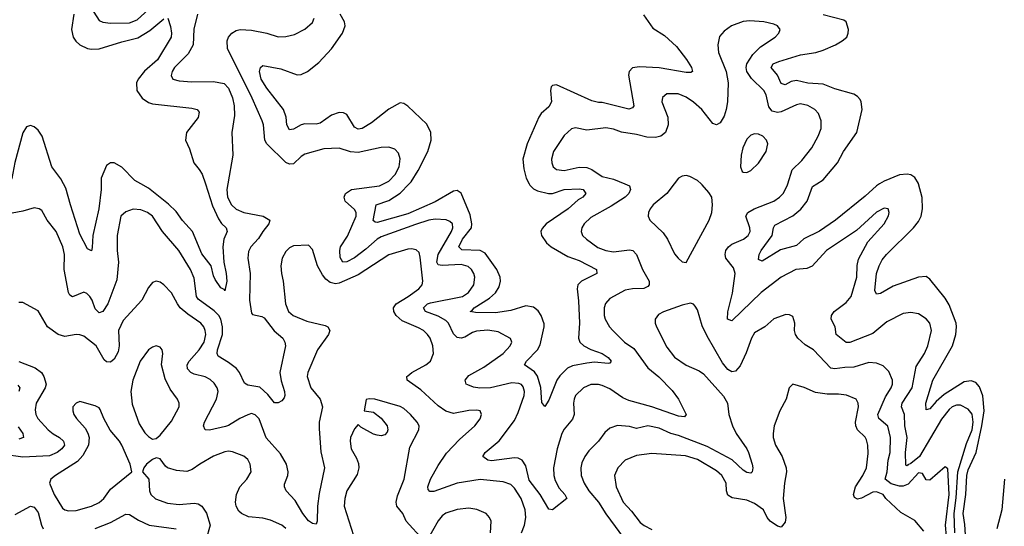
# Model space of a CAD drawing. Header units: inches. Extents: x 1954678 to 2060271, y 904822 to 1016299.
# Tile 216 of 256: x 1981054 to 1986220, y 998204 to 1000861. Entities that reach past the tile are written whole.
import ezdxf

# ---------------------------------------------------------------- set-up
doc = ezdxf.new("R2010")
doc.units = ezdxf.units.IN
doc.header["$MEASUREMENT"] = 0
doc.layers.add('B9080', color=7, linetype='Continuous')
doc.layers.add('B9989', color=7, linetype='Continuous')

msp = doc.modelspace()

# ---------------------------------------------------------------- linework, layer by layer
at = {"layer": 'B9080', "color": 5}
for points, elevation in [([(1981403.1, 1000963.1), (1981470, 1000856.9), (1981490, 1000848.4), (1981530, 1000844), (1981630, 1000845.4), (1981670, 1000860.1), (1981730, 1000914.6)], 440), ([(1981337.5, 1000890), (1981325.3, 1000810), (1981334.1, 1000770), (1981348.4, 1000748.4), (1981369.7, 1000729.7), (1981410, 1000710.7), (1981430, 1000706.4), (1981470, 1000707.9), (1981590, 1000745.1), (1981674.2, 1000765.8), (1981736, 1000804), (1981810, 1000866.2)], 420), ([(1981987.4, 1000890), (1981967.7, 1000812.3), (1981963.9, 1000730), (1981937.8, 1000682.2), (1981865.5, 1000610), (1981853.1, 1000590), (1981849, 1000569), (1981857.3, 1000550), (1981890, 1000541.2), (1981956.3, 1000536.3), (1982070, 1000537.6), (1982125.9, 1000525.9), (1982150, 1000501.6), (1982170.9, 1000450.9), (1982178.9, 1000410), (1982180.7, 1000359.3), (1982166.7, 1000270), (1982171.4, 1000151.4), (1982146.3, 1000000)], 440), ([(1983097.4, 1000000), (1983107.1, 1000010), (1983145, 1000070), (1983194.9, 1000170), (1983213.6, 1000230), (1983210.6, 1000270), (1983190, 1000313.8), (1983090, 1000407.2), (1983070, 1000422.6), (1983050, 1000424.4), (1982990, 1000392.7), (1982899.6, 1000320.4), (1982850, 1000291.1), (1982830, 1000287.3), (1982810, 1000298), (1982770, 1000364.2), (1982752.7, 1000372.7), (1982730, 1000374.1), (1982690, 1000361.4), (1982630, 1000319), (1982610, 1000313), (1982550, 1000315.6), (1982530, 1000309.9), (1982490, 1000286.3), (1982470, 1000283.8), (1982454.7, 1000310), (1982451.4, 1000350), (1982438.6, 1000390), (1982350, 1000502.5), (1982320.2, 1000550), (1982312.5, 1000590), (1982317.4, 1000610), (1982330, 1000620.9), (1982423.7, 1000603.7), (1982510, 1000571.9), (1982530, 1000573.5), (1982564.4, 1000590), (1982624, 1000636), (1982690, 1000709.3), (1982746.9, 1000790), (1982760.8, 1000830), (1982758.3, 1000850), (1982735.7, 1000890)], 420), ([(1984326.9, 1000886.9), (1984376.2, 1000816.2), (1984437.8, 1000777.8), (1984500.2, 1000720.2), (1984553.2, 1000653.2), (1984579, 1000610), (1984584.9, 1000590), (1984575.9, 1000584.1), (1984550, 1000583.8), (1984410, 1000608.9), (1984306, 1000614), (1984270, 1000608.3), (1984251.7, 1000590), (1984248.1, 1000570), (1984276.8, 1000410), (1984270, 1000399.1), (1984250, 1000392.9), (1984110, 1000427.8), (1984090, 1000426.6), (1984055.2, 1000435.2), (1983870, 1000518.9), (1983850, 1000517), (1983843, 1000510), (1983839.5, 1000490), (1983843.5, 1000430), (1983830, 1000403.5), (1983790.7, 1000369.3), (1983777.1, 1000350), (1983715.7, 1000210), (1983693, 1000130), (1983699.7, 1000079.7), (1983712.1, 1000030), (1983726.4, 1000000)], 420), ([(1985235.7, 1000000), (1985270, 1000021.8), (1985344.5, 1000110), (1985376, 1000170), (1985445.7, 1000270), (1985473.5, 1000390), (1985469.8, 1000429.8), (1985463.1, 1000443.1), (1985450, 1000458.7), (1985430, 1000471.5), (1985330, 1000499.2), (1985270, 1000522.4), (1985190, 1000528.6), (1985130, 1000541.8), (1985102.5, 1000537.5), (1985070, 1000518.9), (1985050, 1000527.4), (1985029.3, 1000570), (1984996, 1000610), (1985007.1, 1000630), (1985037.3, 1000642.7), (1985150, 1000677.6), (1985231.6, 1000690), (1985270, 1000701.6), (1985334.3, 1000730), (1985369.7, 1000750), (1985393.3, 1000770), (1985401.5, 1000790), (1985403.1, 1000810), (1985390.9, 1000850), (1985378.1, 1000858.1), (1985270, 1000886.1)], 420), ([(1981830.2, 1000870.2), (1981845.8, 1000825.8), (1981850.7, 1000790), (1981848.7, 1000770), (1981777.4, 1000650), (1981709.3, 1000590.7), (1981676, 1000550), (1981667.2, 1000530), (1981668.8, 1000490), (1981695.8, 1000450), (1981730, 1000427.1), (1981750, 1000419.5), (1981957.7, 1000397.7), (1981985.5, 1000390), (1981995.5, 1000375.5), (1981990, 1000347.8), (1981928.7, 1000270), (1981924.2, 1000230), (1981944.3, 1000184.3), (1981966.7, 1000110), (1981996.3, 1000076.3), (1982011.4, 1000051.4), (1982028, 1000000)], 420), ([(1982962.1, 1000000), (1982990, 1000013.9), (1983024.7, 1000050), (1983045.6, 1000090), (1983050.6, 1000130.6), (1983042, 1000162), (1983022.8, 1000182.8), (1982990, 1000193.3), (1982950.9, 1000190.9), (1982830, 1000164.6), (1982790, 1000167.5), (1982730, 1000188.2), (1982650, 1000184.5), (1982550, 1000155.4), (1982530, 1000142.9), (1982490, 1000106), (1982470, 1000103.7), (1982450, 1000112.1), (1982349.8, 1000210), (1982340.6, 1000230), (1982332.2, 1000310), (1982326, 1000330), (1982274, 1000450), (1982144.9, 1000710), (1982141.7, 1000750), (1982149.8, 1000770), (1982166.8, 1000790), (1982190, 1000805), (1982210, 1000810.2), (1982270, 1000806.7), (1982350.7, 1000790), (1982410, 1000772.1), (1982450, 1000773.2), (1982496.2, 1000783.8), (1982550, 1000811.3), (1982590, 1000847.2), (1982598.7, 1000870)], 440), ([(1985083.8, 1000000), (1985107.1, 1000072.9), (1985157.4, 1000122.6), (1985209.8, 1000190), (1985243.5, 1000250), (1985258.4, 1000290), (1985259.8, 1000330), (1985244.4, 1000370), (1985226.3, 1000390), (1985190, 1000410.7), (1985150, 1000419.4), (1985130, 1000414.9), (1985050, 1000377.7), (1985030, 1000373.7), (1985001.5, 1000381.5), (1984984, 1000404), (1984970, 1000467.3), (1984958, 1000490), (1984893.3, 1000553.3), (1984868.7, 1000590), (1984864.8, 1000610), (1984869.8, 1000630), (1984900.8, 1000679.2), (1984941.6, 1000718.4), (1985017, 1000770), (1985037, 1000790), (1985043.7, 1000810), (1985029.2, 1000830), (1985010, 1000838.7), (1984958, 1000850), (1984885.1, 1000854.9), (1984850, 1000852.4), (1984788, 1000830), (1984750, 1000801.6), (1984726.3, 1000773.7), (1984716.1, 1000730), (1984720.2, 1000690), (1984760.8, 1000590), (1984771.4, 1000530), (1984767.2, 1000430), (1984760.8, 1000390), (1984750, 1000355.1), (1984730, 1000319.7), (1984710, 1000309.7), (1984690, 1000317.4), (1984633.5, 1000390), (1984590, 1000428.8), (1984550, 1000455.5), (1984508.1, 1000471.9), (1984450, 1000472.1), (1984426.6, 1000453.4), (1984422.4, 1000430), (1984454, 1000350), (1984456.9, 1000310), (1984441.5, 1000270), (1984417.4, 1000250), (1984390, 1000243.4), (1984344.7, 1000244.7), (1984290, 1000259.9), (1984211.9, 1000271.9), (1984170, 1000287.1), (1984130, 1000294.8), (1984030, 1000282.7), (1983970, 1000294.2), (1983950, 1000288.4), (1983910, 1000254), (1983854.2, 1000170), (1983843.6, 1000130), (1983845.2, 1000110), (1983853.1, 1000090), (1983870, 1000075.3), (1983910, 1000071), (1983990, 1000088.4), (1984030, 1000085.7), (1984055.1, 1000075.1), (1984110, 1000039.5), (1984170, 1000025), (1984229.5, 1000000)], 440), ([(1981284.4, 1000000), (1981270, 1000027.2), (1981222, 1000090), (1981171.5, 1000250), (1981150, 1000282), (1981130, 1000298.9), (1981110, 1000306.3), (1981090, 1000299.6), (1981070, 1000267.3), (1981027.6, 1000112.4), (1981012.4, 1000027.6), (1981005.6, 1000014.4), (1980994.6, 1000005.4), (1980990, 1000003.5), (1980910, 1000046.9), (1980870, 1000052.1), (1980830, 1000040.5), (1980814.7, 1000030), (1980789.8, 1000000)], 420), ([(1981689.8, 1000000), (1981657.9, 1000017.9), (1981590, 1000087.8), (1981550, 1000109.7), (1981530, 1000111), (1981510, 1000096.9), (1981481.8, 1000030), (1981481.1, 1000000)], 420), ([(1985770.4, 1000000), (1985770, 1000001.7), (1985750, 1000034), (1985730, 1000047.3), (1985710, 1000051.3), (1985670, 1000048), (1985590, 1000014.4), (1985566.1, 1000000)], 420), ([(1984630, 1000000), (1984610, 1000018.4), (1984570, 1000039.5), (1984550, 1000043.7), (1984530, 1000040.9), (1984510, 1000029.3), (1984487.4, 1000000)], 460)]:
    msp.add_lwpolyline(points, dxfattribs=dict(at, elevation=elevation))
at = {"layer": 'B9080', "color": 5, "elevation": 460}
msp.add_lwpolyline([(1984910, 1000263), (1984890, 1000255.1), (1984870, 1000234), (1984848, 1000190), (1984839, 1000150), (1984836.4, 1000090), (1984844.9, 1000064.9), (1984850, 1000060.7), (1984870, 1000060.5), (1984890, 1000070.5), (1984930, 1000108.2), (1984971.1, 1000170), (1984978.9, 1000210), (1984973, 1000230), (1984953.6, 1000250), (1984930, 1000260.5)], close=True, dxfattribs=at)
at = {"layer": 'B9989', "color": 5}
for points, elevation in [([(1982146.3, 1000000), (1982141.4, 999970), (1982144, 999930), (1982165.3, 999890), (1982190, 999867.1), (1982230, 999850.1), (1982331.1, 999831.1), (1982366.3, 999810), (1982361.8, 999790), (1982329.3, 999750), (1982307, 999713), (1982266, 999670), (1982253.9, 999646.1), (1982251, 999610), (1982263.9, 999530), (1982259.4, 999390), (1982270, 999321), (1982275.5, 999315.5), (1982324.6, 999304.6), (1982337.1, 999297.1), (1982388.9, 999228.9), (1982434.6, 999190), (1982445.2, 999170), (1982449, 999150), (1982419.5, 999010), (1982426.5, 998966.5), (1982443.9, 998910), (1982445.7, 998890), (1982441.7, 998878.3), (1982430, 998862), (1982410, 998852), (1982390, 998851.6), (1982355.6, 998895.6), (1982313, 998933), (1982250, 998943.7), (1982233.9, 998953.9), (1982207.1, 999010), (1982191.4, 999031.4), (1982150, 999063.5), (1982095.9, 999095.9), (1982089.6, 999109.6), (1982091.4, 999130), (1982118.2, 999210), (1982118.7, 999250), (1982109.9, 999290), (1982098.2, 999310), (1982074.4, 999334.4), (1981990, 999395.8), (1981982.3, 999410), (1981970, 999505.1), (1981950.6, 999550), (1981888.8, 999650), (1981803.5, 999750), (1981750.8, 999830), (1981723.6, 999850), (1981690, 999863.1), (1981650, 999867.6), (1981610, 999853.7), (1981584.9, 999830), (1981565, 999730), (1981565.7, 999650), (1981572.3, 999590), (1981564.2, 999495.8), (1981517.1, 999370), (1981490, 999331.1), (1981470, 999323.5), (1981450, 999344.2), (1981433.7, 999390), (1981421.7, 999410), (1981405.5, 999425.5), (1981390, 999432.4), (1981330, 999406.6), (1981316.9, 999416.9), (1981309.9, 999429.9), (1981287.1, 999550), (1981289, 999630), (1981279.8, 999670), (1981245.1, 999750), (1981198, 999810), (1981170, 999860.7), (1981156, 999870), (1981130, 999874.7), (1981070, 999856.4), (1981013.8, 999846.2)], 440), ([(1981481.1, 1000000), (1981480.4, 999970), (1981468.4, 999870), (1981436.8, 999730), (1981434.3, 999665.7), (1981430, 999649.5), (1981410, 999659.3), (1981370, 999736.3), (1981319.6, 999890), (1981296.7, 999976.7), (1981284.4, 1000000)], 420), ([(1982028, 1000000), (1982065.1, 999885.1), (1982096.2, 999816.2), (1982112.4, 999792.4), (1982137.3, 999770), (1982141.8, 999750), (1982125.7, 999710), (1982120.4, 999670), (1982124.8, 999590), (1982137.6, 999530), (1982140.7, 999490), (1982130, 999439), (1982126.6, 999446.6), (1982110, 999455.1), (1982078.6, 999498.6), (1982070, 999517), (1982058.2, 999570), (1982010, 999633.8), (1981960.2, 999750), (1981907.9, 999807.9), (1981874.8, 999854.8), (1981834.3, 999894.3), (1981730, 999977.5), (1981689.8, 1000000)], 420), ([(1984229.5, 1000000), (1984253.4, 999990), (1984259.1, 999970), (1984249.3, 999950), (1984230.2, 999930), (1984156.7, 999883.3), (1984050, 999824.1), (1984016.1, 999790), (1984004, 999770), (1983999.6, 999750), (1984007.4, 999730), (1984027.4, 999710), (1984087.1, 999667.1), (1984130, 999650.1), (1984170, 999643.5), (1984253.3, 999653.3), (1984270.3, 999650), (1984289.5, 999629.5), (1984321, 999550), (1984356.6, 999490), (1984356.9, 999470), (1984350, 999461), (1984328.7, 999451.3), (1984270, 999449.9), (1984230, 999442.6), (1984150, 999399.2), (1984128.1, 999371.9), (1984120.7, 999350), (1984120.7, 999310), (1984126.4, 999290), (1984149.2, 999250), (1984166, 999230), (1984227.6, 999170), (1984276.5, 999136.5), (1984350, 999034.7), (1984407.7, 998987.7), (1984476.6, 998916.6), (1984510.2, 998870), (1984550.3, 998789.7), (1984542.8, 998777.2), (1984510, 998780.5), (1984370, 998831), (1984250, 998863), (1984218.1, 998878.1), (1984150, 998924), (1984110, 998942), (1984090, 998947.1), (1984050, 998947.7), (1984012.2, 998930), (1983970.3, 998890), (1983962.7, 998870), (1983959.6, 998850), (1983963.5, 998790), (1983954.2, 998765.8), (1983910, 998712.8), (1983898.7, 998690), (1983873.5, 998610), (1983855.1, 998510), (1983857.1, 998470), (1983863.9, 998443.9), (1983884.4, 998404.4), (1983914.9, 998370), (1983923.8, 998350), (1983850, 998289.6), (1983830, 998293.3), (1983784.2, 998370), (1983726.4, 998446.4), (1983710, 998520.4), (1983690, 998551.1), (1983670, 998561.3), (1983650, 998563.6), (1983530, 998546.9), (1983509.5, 998550), (1983484.4, 998570), (1983495.3, 998590), (1983570, 998651.2), (1983650, 998758), (1983670, 998800.3), (1983701, 998890), (1983702.6, 998910), (1983695.9, 998935.9), (1983686.9, 998946.9), (1983673.4, 998953.4), (1983636, 998956), (1983524.9, 998930), (1983468.2, 998928.2), (1983434.3, 998934.3), (1983405.4, 998945.4), (1983396.9, 998950), (1983391.1, 998970), (1983410, 998994), (1983490, 999037.7), (1983589.8, 999110), (1983626.6, 999150), (1983635.6, 999170), (1983629.7, 999189.7), (1983563.7, 999223.7), (1983510, 999232.5), (1983450, 999226.9), (1983430, 999220.2), (1983390, 999195.3), (1983370.1, 999189.9), (1983350, 999194.9), (1983330, 999214.1), (1983303.4, 999270), (1983290, 999283.8), (1983250, 999306.1), (1983183.9, 999330), (1983172.5, 999350), (1983193.3, 999370), (1983210, 999375.8), (1983377.6, 999410), (1983408.1, 999430), (1983436.5, 999470), (1983442.2, 999510), (1983436.2, 999530), (1983425.3, 999550), (1983407.2, 999567.2), (1983370, 999577.6), (1983270, 999571.4), (1983250, 999576.2), (1983242.6, 999590), (1983250.3, 999630), (1983320.2, 999750), (1983326.5, 999770), (1983324.2, 999790), (1983310, 999803.5), (1983291, 999811), (1983234.2, 999814.2), (1983201.3, 999810), (1983130, 999786.7), (1982950, 999721.8), (1982929.5, 999710), (1982870, 999656.7), (1982810, 999612.6), (1982770, 999591.2), (1982749.7, 999590), (1982734.5, 999614.5), (1982733.3, 999650), (1982737.9, 999670), (1982774.1, 999725.9), (1982819.9, 999830), (1982819.9, 999850), (1982810, 999864.8), (1982762.2, 999910), (1982756.5, 999930), (1982763.5, 999950), (1982794, 999970), (1982942, 999990), (1982962.1, 1000000)], 440), ([(1983726.4, 1000000), (1983730, 999992.6), (1983750, 999973.9), (1983770, 999964.3), (1983828.9, 999948.9), (1983850, 999949.1), (1983910.1, 999970.1), (1983990, 999974.2), (1984010.3, 999970), (1984024.6, 999950), (1984008.4, 999930), (1983983.3, 999916.6), (1983932.2, 999870), (1983816.1, 999790), (1983794.8, 999765.2), (1983788.8, 999750), (1983790.9, 999730), (1983817.1, 999690), (1983842.3, 999670), (1983930, 999619.5), (1983990, 999598), (1984081.1, 999550), (1984081.7, 999530), (1984000.8, 999490), (1983982.5, 999470), (1983978.8, 999450), (1983986.4, 999386.4), (1983990.6, 999269.4), (1983985.4, 999190), (1983992, 999170), (1984013.8, 999150), (1984050, 999130.8), (1984110.3, 999110), (1984141.1, 999090), (1984157.6, 999070), (1984150, 999059.5), (1984142, 999058), (1984070, 999064.4), (1984030, 999060.1), (1983954, 999046), (1983927.5, 999032.5), (1983887.6, 998992.4), (1983872.1, 998970), (1983830, 998866), (1983810, 998832.3), (1983793.1, 998853.1), (1983788.9, 998931.1), (1983771, 998991), (1983754.3, 999014.3), (1983701.7, 999050), (1983713.2, 999070), (1983771, 999129), (1983784.6, 999155.4), (1983805.5, 999250), (1983805.1, 999265.1), (1983790, 999309.7), (1983774.3, 999334.3), (1983750, 999353.1), (1983710, 999360.5), (1983630, 999335.9), (1983550, 999323.5), (1983444.6, 999324.6), (1983418, 999330), (1983426.1, 999333.9), (1983437.7, 999350), (1983519.3, 999400.7), (1983550, 999428.9), (1983570, 999460.3), (1983576.1, 999490), (1983574.3, 999510), (1983558, 999550), (1983496.1, 999636.1), (1983470, 999650.3), (1983374.4, 999654.4), (1983357.3, 999670), (1983377.7, 999710), (1983424.8, 999770), (1983427, 999790), (1983417.4, 999837.4), (1983370, 999951), (1983350, 999964.8), (1983330, 999961.1), (1983234.1, 999905.9), (1983090, 999843), (1982930, 999797.9), (1982918.6, 999798.6), (1982907.8, 999807.8), (1982924.1, 999890), (1982990, 999912.9), (1983050, 999951), (1983097.4, 1000000)], 420), ([(1984487.4, 1000000), (1984448.9, 999950), (1984377, 999890), (1984361.7, 999870), (1984353.7, 999850), (1984352.2, 999830), (1984360.4, 999810), (1984430, 999743.1), (1984452.7, 999710), (1984490, 999633.4), (1984508.5, 999610), (1984530, 999590.7), (1984550, 999586.8), (1984671.1, 999810), (1984685.3, 999850), (1984689.8, 999890), (1984684.7, 999930), (1984670, 999954.5), (1984635.2, 999995.2), (1984630, 1000000)], 460), ([(1985960.6, 998170), (1985956.8, 998270), (1985967.8, 998352.2), (1985975.6, 998490), (1986021.4, 998638.6), (1986051.8, 998710), (1986057.4, 998750), (1986051.8, 998791.8), (1986030, 998817.8), (1985990, 998838.9), (1985970, 998839.8), (1985946.5, 998830), (1985930, 998816.5), (1985890, 998766), (1985774.5, 998570), (1985730, 998532.8), (1985713.7, 998526.3), (1985710, 998520.4), (1985704.2, 998524.2), (1985701.5, 998590), (1985711.2, 998670), (1985698.4, 998730), (1985696.9, 998790), (1985680.9, 998830), (1985684, 998850), (1985736.6, 998930), (1985758.4, 999041.6), (1985801.8, 999110), (1985818.4, 999150), (1985838.4, 999230), (1985828.6, 999270), (1985810, 999292.2), (1985770, 999317.6), (1985730, 999324.5), (1985690, 999320.4), (1985603.2, 999276.8), (1985530, 999215.9), (1985410, 999167.8), (1985390, 999167.9), (1985337.7, 999210), (1985332.8, 999250), (1985312.1, 999290), (1985313.8, 999310), (1985327.1, 999330), (1985390, 999378), (1985416.3, 999410), (1985445.7, 999510), (1985448.1, 999571.9), (1985454.9, 999605.1), (1985504.4, 999695.6), (1985590, 999790.5), (1985611.7, 999831.7), (1985615.6, 999850), (1985610, 999868.7), (1985590, 999872.6), (1985550, 999852.1), (1985445, 999755), (1985287.7, 999650), (1985212.4, 999567.6), (1985184.6, 999555.4), (1985126.4, 999550), (1985050, 999511.4), (1984944.8, 999430), (1984790, 999281.5), (1984768.4, 999290), (1984769.3, 999329.3), (1984793.1, 999426.9), (1984807.6, 999530), (1984799.6, 999559.6), (1984758.4, 999610), (1984754.8, 999630), (1984759.4, 999650), (1984772.8, 999670), (1984790, 999683.8), (1984852.4, 999710), (1984876.5, 999730), (1984886.2, 999750), (1984884.2, 999770), (1984864.4, 999830), (1984873.5, 999850), (1984908, 999870), (1985010.9, 999909.1), (1985040.9, 999930), (1985059.8, 999950), (1985080.6, 999990), (1985083.8, 1000000)], 440), ([(1985566.1, 1000000), (1985549.8, 999990.2), (1985490, 999936), (1985334.1, 999810), (1985250, 999752), (1985168.7, 999711.3), (1985130, 999677), (1985046.4, 999653.6), (1984950, 999594), (1984930, 999602.7), (1984933.6, 999630), (1984944.3, 999650), (1985002.5, 999730), (1985008.6, 999770), (1985016.6, 999783.4), (1985110, 999832), (1985152.5, 999867.5), (1985185.4, 999910), (1985213.9, 999986.1), (1985235.7, 1000000)], 420), ([(1986019.1, 998130), (1986013.5, 998213.5), (1986004.4, 998270), (1986018.1, 998370), (1986023.9, 998470), (1986030, 998500.3), (1986072.5, 998590), (1986102.4, 998730), (1986115.1, 998810), (1986107.6, 998887.6), (1986090, 998935.3), (1986070, 998957.2), (1986045.9, 998965.9), (1986010, 998961.5), (1985904.1, 998895.9), (1985862.3, 998857.7), (1985830, 998819.1), (1985810, 998814), (1985809.2, 998850), (1985844.6, 998970), (1985947.7, 999150), (1985965.5, 999210), (1985969.9, 999250), (1985966.7, 999270), (1985930, 999364.7), (1985910, 999399.8), (1985830, 999500.5), (1985810, 999513.5), (1985769.8, 999509.8), (1985637, 999463), (1985570, 999424.2), (1985550, 999421.1), (1985540.9, 999440.9), (1985549.9, 999530.1), (1985562.7, 999570), (1985578.6, 999601.4), (1985601.1, 999630), (1985743.9, 999770), (1985770, 999803.5), (1985783.8, 999830), (1985790.9, 999869.1), (1985788.6, 999928.6), (1985770.4, 1000000)], 420), ([(1983686.8, 998170), (1983701.9, 998210), (1983709.3, 998250), (1983706.6, 998290), (1983684.3, 998350), (1983650, 998403.5), (1983630, 998422.2), (1983590, 998436.2), (1983470, 998448.6), (1983350, 998430.4), (1983226.5, 998386.5), (1983206.1, 998386.1), (1983197.2, 998397.2), (1983196, 998410), (1983209.2, 998450), (1983250, 998522.4), (1983293.6, 998586.4), (1983361.6, 998658.4), (1983442, 998730), (1983470, 998768), (1983476.9, 998790), (1983469.6, 998809.6), (1983452.9, 998812.9), (1983410, 998810.8), (1983330, 998795.8), (1983290, 998807), (1983250, 998835.2), (1983159.3, 998919.3), (1983087.1, 998970), (1983085.7, 998990), (1983090, 998993.8), (1983111.3, 999010), (1983184.7, 999050), (1983209.7, 999070), (1983225.1, 999110), (1983222.4, 999150), (1983207, 999190), (1983193.8, 999210), (1983172, 999230), (1983145.6, 999245.6), (1983061.5, 999281.5), (1983029.3, 999309.3), (1983016.4, 999330), (1983015.8, 999350), (1983029, 999371), (1983092.4, 999410), (1983147.6, 999450), (1983165.6, 999470), (1983169.8, 999490.2), (1983155.8, 999615.8), (1983150, 999639.5), (1983134.7, 999654.7), (1983110, 999658.9), (1983090, 999656.8), (1982990, 999627.9), (1982830, 999523.6), (1982730, 999479), (1982710, 999476.4), (1982683.1, 999483.1), (1982660.3, 999500.3), (1982642.2, 999522.2), (1982616.2, 999570), (1982590, 999655.3), (1982570, 999679), (1982490, 999675.1), (1982470, 999664), (1982450, 999644.7), (1982430.2, 999610), (1982423.9, 999570), (1982426.7, 999530), (1982436.5, 999490), (1982449.3, 999370), (1982465, 999330), (1982489.5, 999309.5), (1982560.6, 999280.6), (1982657.2, 999257.2), (1982670.4, 999250), (1982680.3, 999230), (1982674.9, 999210), (1982616.6, 999130), (1982565.2, 999010), (1982562.7, 998990), (1982581.3, 998930), (1982630.2, 998870), (1982642.3, 998830), (1982625.9, 998750), (1982624.3, 998715.7), (1982633.5, 998593.5), (1982653, 998510), (1982624.7, 998375.3), (1982615.6, 998310), (1982614.6, 998230), (1982610, 998214), (1982590, 998218.7), (1982570, 998233), (1982539.3, 998270), (1982498.8, 998338.8), (1982451.2, 998390), (1982442.6, 998410), (1982444.1, 998424.1), (1982460.2, 998470), (1982462.5, 998490), (1982453.9, 998530), (1982423, 998583), (1982347.7, 998667.7), (1982310, 998766.6), (1982290, 998788.3), (1982270, 998795.6), (1982250, 998788.7), (1982208.9, 998770), (1982150, 998732.5), (1982133, 998727), (1982050, 998707.8), (1982027, 998710), (1982018.5, 998730), (1982023.2, 998750), (1982086.8, 998870), (1982094.6, 998910), (1982090.7, 998930), (1982074.9, 998954.9), (1982054, 998974), (1982027, 998987), (1981970, 999001.5), (1981950.9, 999010.9), (1981934, 999030), (1981932.9, 999050), (1981943.2, 999070), (1981995, 999130), (1982022.1, 999170), (1982029.9, 999209.9), (1982027.7, 999230), (1982020.6, 999250), (1982004.5, 999270), (1981936.3, 999316.3), (1981896.5, 999350), (1981881, 999370), (1981850, 999427.8), (1981810, 999469.6), (1981790, 999483.7), (1981770, 999489.4), (1981750, 999482.7), (1981730, 999457.2), (1981694, 999390), (1981596.2, 999283.8), (1981572.5, 999230), (1981575.2, 999150), (1981570, 999118.7), (1981550, 999080.4), (1981530, 999064.2), (1981510, 999065.7), (1981497.5, 999077.5), (1981454.7, 999150), (1981390, 999201.1), (1981370, 999208.9), (1981350, 999209.8), (1981290, 999198.8), (1981256.2, 999210), (1981200.5, 999250), (1981150, 999334.5), (1981070, 999377), (1981050, 999378)], 460), ([(1985922.8, 998090), (1985911.4, 998210), (1985931.4, 998370), (1985924.2, 998504.2), (1985910, 998514.7), (1985830, 998445.6), (1985810, 998447), (1985790, 998480.9), (1985770, 998483.5), (1985715.2, 998424.8), (1985690, 998414.9), (1985670, 998414.3), (1985626.1, 998426.1), (1985594.8, 998450), (1985605.7, 998490), (1985610.7, 998550), (1985620.4, 998590), (1985623.4, 998670), (1985608.4, 998728.4), (1985561.7, 998770), (1985556.5, 998790), (1985597.2, 998882.8), (1985626.1, 998930), (1985632.7, 998950), (1985632.8, 998970), (1985615, 999015), (1985584.7, 999044.7), (1985550, 999059.4), (1985510, 999062.2), (1985430, 999038), (1985382.7, 999037.3), (1985330, 999029.9), (1985310, 999033.8), (1985219.4, 999130), (1985175.6, 999155.6), (1985136.1, 999190), (1985124.1, 999210), (1985119.3, 999230), (1985120.5, 999270), (1985110, 999304), (1985093.6, 999313.6), (1985074, 999314), (1985010, 999291.3), (1984964.4, 999250), (1984910, 999218), (1984894, 999190), (1984866.5, 999113.5), (1984834.6, 999045.4), (1984810, 999016.9), (1984790, 999013.7), (1984770, 999026.9), (1984742, 999062), (1984660.7, 999200.7), (1984635.1, 999255.1), (1984610, 999339), (1984598.6, 999358.6), (1984590, 999369.3), (1984573.8, 999373.8), (1984530, 999363.9), (1984431.1, 999328.9), (1984405.5, 999314.5), (1984388.8, 999290), (1984387.7, 999270), (1984394.7, 999250), (1984450, 999143.7), (1984490, 999091.7), (1984550, 999049.1), (1984618.4, 999018.4), (1984642.6, 999002.6), (1984747, 998887), (1984766.9, 998850), (1984774, 998790), (1984793.7, 998730), (1984812.8, 998690), (1984870, 998610.3), (1984878.5, 998590), (1984897.8, 998530), (1984901.1, 998510), (1984897.4, 998490), (1984890, 998482.6), (1984870, 998486), (1984850, 998497.4), (1984792.4, 998552.4), (1984661.7, 998621.7), (1984510, 998680.1), (1984469.7, 998690), (1984410, 998718), (1984350, 998729.9), (1984290, 998717), (1984253.7, 998726.3), (1984190, 998731.9), (1984150, 998718.3), (1984124.3, 998695.7), (1984090.2, 998650), (1984040.9, 998599.1), (1984019.7, 998570), (1984004.2, 998535.8), (1983998.3, 998510), (1984000.1, 998470), (1984016.1, 998430), (1984040.8, 998390), (1984090, 998330.2), (1984128.7, 998268.7), (1984247.1, 998110)], 460), ([(1981050, 999068), (1981135.5, 999035.5), (1981168.4, 999010), (1981181.1, 998990), (1981191.9, 998950), (1981187.7, 998930), (1981140.5, 998850), (1981134.5, 998814.5), (1981138, 998790), (1981148.4, 998770), (1981203.2, 998710), (1981228.7, 998688.7), (1981262.2, 998670), (1981283.8, 998650), (1981289.4, 998630), (1981275.2, 998610), (1981250, 998590.5), (1981210, 998573.6), (1981070, 998566.5), (1980970, 998579.8)], 460), ([(1981043.9, 998943.9), (1981054.2, 998930), (1981050.1, 998910)], 440), ([(1985797.4, 998177.4), (1985750, 998233.5), (1985676.5, 998276.5), (1985598.4, 998350), (1985584.7, 998370), (1985550, 998383.7), (1985530, 998382.4), (1985470, 998351.6), (1985450, 998346.6), (1985434, 998354), (1985429.3, 998370), (1985439.9, 998410), (1985478, 998470), (1985497.2, 998510), (1985505.6, 998585.6), (1985503.9, 998630), (1985497.1, 998657.1), (1985490.4, 998670.4), (1985449.6, 998709.6), (1985440.4, 998730), (1985439, 998750), (1985454.8, 998830), (1985453.3, 998850), (1985442.4, 998870), (1985392.3, 998892.3), (1985350, 998897.3), (1985290, 998896.8), (1985230, 998905.4), (1985170, 998932), (1985110.7, 998949.3), (1985090.7, 998930), (1985075.8, 998870), (1985041.5, 998810), (1985012.4, 998730), (1985006.9, 998690), (1985006.9, 998670), (1985018.8, 998630), (1985054.9, 998570), (1985075.8, 998510), (1985077.2, 998490), (1985066.7, 998430), (1985059.8, 998350), (1985074.2, 998250), (1985070, 998225.1), (1985050, 998198.7), (1985030, 998204.6), (1984990.9, 998230), (1984975.2, 998250), (1984955.9, 998290), (1984910, 998323.8), (1984870, 998340.5), (1984792.5, 998352.5), (1984770, 998367.4), (1984762.6, 998390), (1984760.6, 998430), (1984738.6, 998470), (1984710, 998494.5), (1984610, 998554.8), (1984547.5, 998572.5), (1984370, 998586), (1984290, 998575.8), (1984230, 998549.7), (1984191.7, 998510), (1984174.9, 998470), (1984184.3, 998410), (1984220.2, 998330), (1984263.8, 998283.8), (1984310, 998224), (1984330, 998207.2), (1984370, 998186.8)], 480), ([(1983170, 998132.2), (1983081.8, 998230), (1983064.4, 998270), (1983033.1, 998310), (1983029.8, 998330.2), (1983036.9, 998363.1), (1983071.1, 998451.1), (1983101, 998619), (1983147.6, 998710), (1983149.6, 998730), (1983139.7, 998750), (1983103.5, 998790), (1983070, 998821), (1983050, 998831.8), (1982918, 998870), (1982887.1, 998872.9), (1982871.1, 998868.9), (1982862, 998810), (1982910, 998802), (1982950, 998770.6), (1982981.6, 998730), (1982985.5, 998710), (1982982.5, 998697.5), (1982970, 998682.7), (1982950, 998678.4), (1982930, 998681.6), (1982910, 998687.6), (1982844.5, 998724.5), (1982830, 998738), (1982810, 998715.3), (1982790.4, 998669.6), (1982787, 998650), (1982792.4, 998610), (1982821.8, 998561.8), (1982832.3, 998532.3), (1982834, 998510), (1982824.7, 998475.3), (1982770.3, 998390), (1982760.2, 998350), (1982756.9, 998310), (1982817.3, 998117.3)], 480), ([(1981045.1, 998725.1), (1981070.2, 998690), (1981073.7, 998670), (1981050, 998661.3)], 440), ([(1982450, 998192.2), (1982429, 998209), (1982370, 998236.1), (1982330, 998245.8), (1982253.5, 998253.5), (1982217, 998270), (1982203.5, 998283.5), (1982189.8, 998309.8), (1982186.6, 998330), (1982191.1, 998370), (1982209.7, 998410), (1982246.2, 998450), (1982268.6, 998490), (1982263.1, 998530), (1982250, 998554.3), (1982230, 998572.1), (1982170, 998594.8), (1982150, 998598.4), (1982130, 998594.2), (1982070, 998571.2), (1981998.4, 998530), (1981958.9, 998501.1), (1981930, 998490.9), (1981876.2, 998496.2), (1981829.6, 998509.6), (1981818.4, 998518.4), (1981790, 998558), (1981770, 998562), (1981750, 998554), (1981718.8, 998530), (1981704.7, 998510), (1981698, 998490), (1981730.5, 998450), (1981734.3, 998390), (1981741.7, 998370), (1981767, 998347), (1981830, 998324.3), (1981890, 998318), (1981970, 998325.8), (1981990, 998321.5), (1982008.7, 998308.7), (1982033.1, 998273.1), (1982053.6, 998210), (1982030.9, 998129.1)], 480), ([(1986221.8, 998450), (1986207.1, 998290), (1986181.7, 998190)], 420), ([(1981030, 998265.3), (1981110, 998308.7), (1981130, 998303.2), (1981150, 998276), (1981167.6, 998210), (1981177.3, 998190)], 460), ([(1983524.8, 998170), (1983528.2, 998230), (1983519.7, 998250), (1983500.7, 998270), (1983452.4, 998292.4), (1983410, 998298.9), (1983350, 998292.2), (1983290, 998272.2), (1983270, 998258.4), (1983250, 998231.9), (1983190, 998126.6)], 480), ([(1981450, 998191.8), (1981530, 998224.2), (1981610, 998266.4), (1981630, 998264.9), (1981676.4, 998236.4), (1981732.7, 998210), (1981874.3, 998190)], 460)]:
    msp.add_lwpolyline(points, dxfattribs=dict(at, elevation=elevation))
at = {"layer": 'B9989', "color": 5, "elevation": 480}
for points in [[(1981770, 999149.5), (1981750, 999142.9), (1981730, 999129.5), (1981686.5, 999070), (1981647.2, 998970), (1981637.8, 998910), (1981644.2, 998844.2), (1981680.9, 998740.9), (1981710, 998694.8), (1981730, 998674.8), (1981750, 998661), (1981770, 998664.7), (1981790, 998681), (1981850, 998754.4), (1981889.7, 998830), (1981889.7, 998850), (1981881, 998870), (1981843.5, 998923.5), (1981817.4, 998977.4), (1981797.6, 999050), (1981804.2, 999110), (1981802, 999130), (1981790, 999143.7)], [(1981370, 998858.4), (1981350, 998849.3), (1981333.4, 998830), (1981332.4, 998810), (1981338.7, 998790), (1981352, 998770), (1981397.7, 998717.7), (1981412, 998692), (1981418.2, 998670), (1981414.4, 998630), (1981384.3, 998575.7), (1981356.6, 998543.4), (1981242, 998470), (1981216.4, 998450), (1981210.4, 998430), (1981235.5, 998370), (1981279.1, 998299.1), (1981290.2, 998290.2), (1981310, 998285), (1981350, 998286.8), (1981430, 998308.6), (1981470.9, 998329.1), (1981494.8, 998350), (1981530, 998397.8), (1981642, 998490), (1981633.2, 998530), (1981589.7, 998629.7), (1981578, 998650), (1981528.7, 998708.7), (1981494.7, 998770), (1981476.3, 998816.3), (1981470, 998824.5), (1981450, 998835.1)]]:
    msp.add_lwpolyline(points, close=True, dxfattribs=at)

doc.saveas('drawing.dxf')
